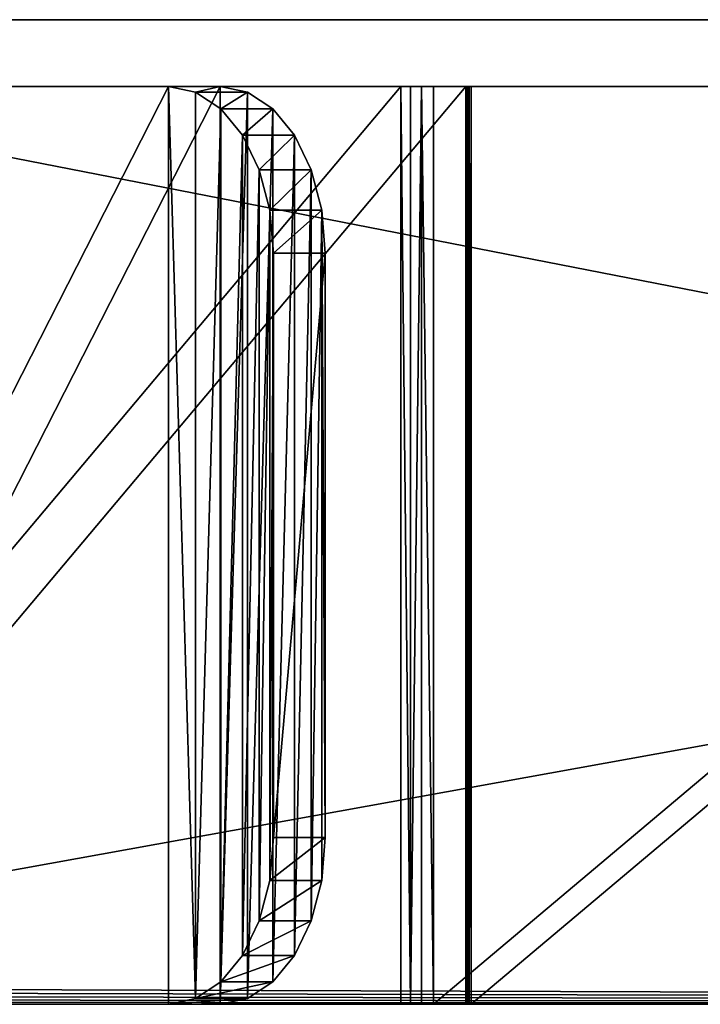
# Model space of a CAD drawing. Extents: x -49 to 1229, y -1056 to 1083.
# Tile 125 of 146: x 694 to 734, y 705 to 764. Entities that reach past the tile are written whole.
import ezdxf

# ---------------------------------------------------------------- set-up
doc = ezdxf.new("R2010")
doc.units = 0
doc.header["$LTSCALE"] = 25.4
doc.layers.get('0').update_dxf_attribs({"color": 13, "linetype": 'CONTINUOUS'})
doc.layers.add('STEEL', color=32, linetype='CONTINUOUS')
doc.layers.add('WOOD', color=32, linetype='CONTINUOUS')

# ---------------------------------------------------------------- blocks, each defined once
blk = doc.blocks.new('LVI293_01_03_03')
at = {"color": 0}
for p, q in [((386.747, 91.052, -57.539), (358.72, 56.442, -57.539)), ((358.72, 56.442, -2.539), (386.747, 91.052, -2.539)), ((386.747, 91.052, -57.539), (358.72, 56.442, -57.539)), ((358.72, 56.442, -2.539), (386.747, 91.052, -2.539)), ((361.829, 53.924, -57.539), (389.855, 88.535, -57.539)), ((389.855, 88.535, -2.539), (361.829, 53.924, -2.539)), ((361.829, 53.924, -57.539), (389.855, 88.535, -57.539)), ((389.855, 88.535, -2.539), (361.829, 53.924, -2.539)), ((358.72, 56.442, -57.539), (357.091, 54.43, -57.199)), ((357.091, 54.43, -2.88), (358.72, 56.442, -2.539)), ((358.72, 56.442, -57.539), (357.091, 54.43, -57.199)), ((357.091, 54.43, -2.88), (358.72, 56.442, -2.539)), ((358.72, 56.442, -57.539), (361.829, 53.924, -57.539)), ((361.829, 53.924, -2.539), (358.72, 56.442, -2.539)), ((358.72, 56.442, -2.539), (360.2, 51.913, -2.88)), ((358.72, 56.442, -2.539), (360.2, 51.913, -2.88)), ((358.72, 56.442, -57.539), (361.829, 53.924, -57.539)), ((361.829, 53.924, -2.539), (358.72, 56.442, -2.539)), ((357.091, 54.43, -57.199), (355.574, 52.556, -56.2)), ((355.574, 52.556, -3.879), (357.091, 54.43, -2.88)), ((357.091, 54.43, -57.199), (355.574, 52.556, -56.2)), ((355.574, 52.556, -3.879), (357.091, 54.43, -2.88)), ((357.091, 54.43, -57.199), (360.2, 51.913, -57.199)), ((357.091, 54.43, -57.199), (360.2, 51.913, -57.199)), ((357.091, 54.43, -57.199), (361.829, 53.924, -57.539)), ((357.091, 54.43, -57.199), (361.829, 53.924, -57.539)), ((357.091, 54.43, -2.88), (360.2, 51.913, -2.88)), ((357.091, 54.43, -2.88), (360.2, 51.913, -2.88)), ((357.091, 54.43, -2.88), (358.682, 50.039, -3.879)), ((357.091, 54.43, -2.88), (358.682, 50.039, -3.879)), ((360.2, 51.913, -57.199), (361.829, 53.924, -57.539)), ((361.829, 53.924, -2.539), (360.2, 51.913, -2.88)), ((360.2, 51.913, -57.199), (361.829, 53.924, -57.539)), ((361.829, 53.924, -2.539), (360.2, 51.913, -2.88)), ((355.574, 52.556, -56.2), (354.27, 50.947, -54.61)), ((354.27, 50.947, -5.468), (355.574, 52.556, -3.879)), ((355.574, 52.556, -56.2), (354.27, 50.947, -54.61)), ((354.27, 50.947, -5.468), (355.574, 52.556, -3.879)), ((355.574, 52.556, -56.2), (358.682, 50.039, -56.2)), ((355.574, 52.556, -56.2), (358.682, 50.039, -56.2)), ((355.574, 52.556, -56.2), (360.2, 51.913, -57.199)), ((355.574, 52.556, -56.2), (360.2, 51.913, -57.199)), ((355.574, 52.556, -3.879), (358.682, 50.039, -3.879)), ((355.574, 52.556, -3.879), (358.682, 50.039, -3.879)), ((355.574, 52.556, -3.879), (357.379, 48.429, -5.468)), ((355.574, 52.556, -3.879), (357.379, 48.429, -5.468)), ((358.682, 50.039, -56.2), (360.2, 51.913, -57.199)), ((360.2, 51.913, -2.88), (358.682, 50.039, -3.879)), ((358.682, 50.039, -56.2), (360.2, 51.913, -57.199)), ((360.2, 51.913, -2.88), (358.682, 50.039, -3.879)), ((354.27, 50.947, -54.61), (353.27, 49.711, -52.539)), ((353.27, 49.711, -7.539), (354.27, 50.947, -5.468)), ((354.27, 50.947, -54.61), (353.27, 49.711, -52.539)), ((353.27, 49.711, -7.539), (354.27, 50.947, -5.468)), ((354.27, 50.947, -54.61), (357.379, 48.429, -54.61)), ((354.27, 50.947, -54.61), (357.379, 48.429, -54.61)), ((354.27, 50.947, -54.61), (358.682, 50.039, -56.2)), ((354.27, 50.947, -54.61), (358.682, 50.039, -56.2)), ((354.27, 50.947, -5.468), (357.379, 48.429, -5.468)), ((354.27, 50.947, -5.468), (357.379, 48.429, -5.468)), ((354.27, 50.947, -5.468), (356.379, 47.194, -7.539)), ((354.27, 50.947, -5.468), (356.379, 47.194, -7.539)), ((353.27, 49.711, -52.539), (352.641, 48.935, -50.127)), ((352.641, 48.935, -9.951), (353.27, 49.711, -7.539)), ((353.27, 49.711, -52.539), (352.641, 48.935, -50.127)), ((352.641, 48.935, -9.951), (353.27, 49.711, -7.539)), ((353.27, 49.711, -52.539), (356.379, 47.194, -52.539)), ((353.27, 49.711, -52.539), (356.379, 47.194, -52.539)), ((353.27, 49.711, -52.539), (357.379, 48.429, -54.61)), ((353.27, 49.711, -52.539), (357.379, 48.429, -54.61)), ((353.27, 49.711, -7.539), (356.379, 47.194, -7.539)), ((353.27, 49.711, -7.539), (356.379, 47.194, -7.539)), ((353.27, 49.711, -7.539), (355.75, 46.418, -9.951)), ((353.27, 49.711, -7.539), (355.75, 46.418, -9.951)), ((357.379, 48.429, -54.61), (358.682, 50.039, -56.2)), ((358.682, 50.039, -3.879), (357.379, 48.429, -5.468)), ((357.379, 48.429, -54.61), (358.682, 50.039, -56.2)), ((358.682, 50.039, -3.879), (357.379, 48.429, -5.468)), ((352.641, 48.935, -50.127), (352.427, 48.67, -47.539)), ((352.427, 48.67, -12.539), (352.641, 48.935, -9.951)), ((352.641, 48.935, -50.127), (352.427, 48.67, -47.539)), ((352.427, 48.67, -12.539), (352.641, 48.935, -9.951)), ((352.427, 48.67, -47.539), (352.427, 48.67, -12.539)), ((355.535, 46.153, -47.539), (352.427, 48.67, -47.539)), ((352.427, 48.67, -47.539), (355.75, 46.418, -50.127)), ((352.427, 48.67, -47.539), (355.75, 46.418, -50.127)), ((352.427, 48.67, -12.539), (355.535, 46.153, -12.539)), ((352.427, 48.67, -47.539), (352.427, 48.67, -12.539)), ((355.535, 46.153, -47.539), (352.427, 48.67, -47.539)), ((352.427, 48.67, -12.539), (355.535, 46.153, -12.539)), ((352.641, 48.935, -50.127), (355.75, 46.418, -50.127)), ((352.641, 48.935, -50.127), (355.75, 46.418, -50.127)), ((352.641, 48.935, -50.127), (356.379, 47.194, -52.539)), ((352.641, 48.935, -50.127), (356.379, 47.194, -52.539)), ((352.641, 48.935, -9.951), (355.75, 46.418, -9.951)), ((352.641, 48.935, -9.951), (355.75, 46.418, -9.951)), ((352.641, 48.935, -9.951), (355.535, 46.153, -12.539)), ((352.641, 48.935, -9.951), (355.535, 46.153, -12.539)), ((356.379, 47.194, -52.539), (357.379, 48.429, -54.61)), ((357.379, 48.429, -5.468), (356.379, 47.194, -7.539)), ((356.379, 47.194, -52.539), (357.379, 48.429, -54.61)), ((357.379, 48.429, -5.468), (356.379, 47.194, -7.539)), ((355.75, 46.418, -50.127), (356.379, 47.194, -52.539)), ((356.379, 47.194, -7.539), (355.75, 46.418, -9.951)), ((355.75, 46.418, -50.127), (356.379, 47.194, -52.539)), ((356.379, 47.194, -7.539), (355.75, 46.418, -9.951)), ((355.535, 46.153, -47.539), (355.75, 46.418, -50.127)), ((355.75, 46.418, -9.951), (355.535, 46.153, -12.539)), ((355.535, 46.153, -47.539), (355.75, 46.418, -50.127)), ((355.75, 46.418, -9.951), (355.535, 46.153, -12.539)), ((355.535, 46.153, -12.539), (355.535, 46.153, -47.539)), ((355.535, 46.153, -12.539), (355.535, 46.153, -47.539))]:
    blk.add_line(p, q, dxfattribs=at)
at = {"color": 254}
mesh = blk.add_polyface(dxfattribs=at)
corners = [(352.641, 48.935, -9.951), (352.427, 48.67, -47.539), (352.427, 48.67, -12.539), (352.641, 48.935, -50.127), (353.27, 49.711, -52.539), (353.27, 49.711, -7.539), (354.27, 50.947, -54.61), (354.27, 50.947, -5.468), (355.574, 52.556, -56.2), (355.574, 52.556, -3.879), (357.091, 54.43, -57.199), (357.091, 54.43, -2.88), (358.72, 56.442, -57.539), (358.72, 56.442, -2.539), (386.747, 91.052, -57.539), (386.747, 91.052, -2.539)]
mesh.append_faces([[corners[k] for k in face] for face in [(0, 1, 2), (14, 13, 15)]], dxfattribs={"vtx0": -1, "color": 254})
mesh.append_faces([[corners[k] for k in face] for face in [(1, 0, 3), (3, 0, 4), (4, 5, 6), (6, 7, 8), (8, 9, 10), (10, 11, 12), (12, 13, 14)]], dxfattribs={"vtx0": -1, "vtx1": -1, "color": 254})
mesh.append_faces([[corners[k] for k in face] for face in [(4, 0, 5), (6, 5, 7), (8, 7, 9), (10, 9, 11), (12, 11, 13)]], dxfattribs={"vtx0": -1, "vtx2": -1, "color": 254})
mesh = blk.add_polyface(dxfattribs=at)
corners = [(386.747, 91.052, -57.539), (361.829, 53.924, -57.539), (358.72, 56.442, -57.539), (389.855, 88.535, -57.539)]
mesh.append_faces([[corners[k] for k in face] for face in [(0, 1, 2), (1, 0, 3)]], dxfattribs={"vtx0": -1, "color": 254})
mesh = blk.add_polyface(dxfattribs=at)
corners = [(361.829, 53.924, -2.539), (386.747, 91.052, -2.539), (358.72, 56.442, -2.539), (389.855, 88.535, -2.539)]
mesh.append_faces([[corners[k] for k in face] for face in [(0, 1, 2), (1, 0, 3)]], dxfattribs={"vtx0": -1, "color": 254})
mesh = blk.add_polyface(dxfattribs=at)
corners = [(355.75, 46.418, -50.127), (355.535, 46.153, -12.539), (355.535, 46.153, -47.539), (355.75, 46.418, -9.951), (356.379, 47.194, -52.539), (356.379, 47.194, -7.539), (357.379, 48.429, -54.61), (357.379, 48.429, -5.468), (358.682, 50.039, -56.2), (358.682, 50.039, -3.879), (360.2, 51.913, -57.199), (360.2, 51.913, -2.88), (361.829, 53.924, -2.539), (361.829, 53.924, -57.539), (389.855, 88.535, -57.539), (389.855, 88.535, -2.539)]
mesh.append_faces([[corners[k] for k in face] for face in [(0, 1, 2), (12, 14, 15)]], dxfattribs={"vtx0": -1, "color": 254})
mesh.append_faces([[corners[k] for k in face] for face in [(1, 0, 3), (3, 4, 5), (5, 6, 7), (7, 8, 9), (9, 10, 11), (11, 10, 12)]], dxfattribs={"vtx0": -1, "vtx1": -1, "color": 254})
mesh.append_faces([[corners[k] for k in face] for face in [(3, 0, 4), (5, 4, 6), (7, 6, 8), (9, 8, 10), (12, 10, 13), (12, 13, 14)]], dxfattribs={"vtx0": -1, "vtx2": -1, "color": 254})
mesh = blk.add_polyface(dxfattribs=at)
corners = [(361.829, 53.924, -57.539), (357.091, 54.43, -57.199), (358.72, 56.442, -57.539)]
mesh.append_faces([[corners[k] for k in face] for face in [(0, 1, 2)]], dxfattribs={"color": 254})
mesh = blk.add_polyface(dxfattribs=at)
corners = [(360.2, 51.913, -2.88), (358.72, 56.442, -2.539), (357.091, 54.43, -2.88)]
mesh.append_faces([[corners[k] for k in face] for face in [(0, 1, 2)]], dxfattribs={"color": 254})
mesh = blk.add_polyface(dxfattribs=at)
corners = [(361.829, 53.924, -2.539), (358.72, 56.442, -2.539), (360.2, 51.913, -2.88)]
mesh.append_faces([[corners[k] for k in face] for face in [(0, 1, 2)]], dxfattribs={"color": 254})
mesh = blk.add_polyface(dxfattribs=at)
corners = [(360.2, 51.913, -57.199), (355.574, 52.556, -56.2), (357.091, 54.43, -57.199)]
mesh.append_faces([[corners[k] for k in face] for face in [(0, 1, 2)]], dxfattribs={"color": 254})
mesh = blk.add_polyface(dxfattribs=at)
corners = [(358.682, 50.039, -3.879), (357.091, 54.43, -2.88), (355.574, 52.556, -3.879)]
mesh.append_faces([[corners[k] for k in face] for face in [(0, 1, 2)]], dxfattribs={"color": 254})
mesh = blk.add_polyface(dxfattribs=at)
corners = [(361.829, 53.924, -57.539), (360.2, 51.913, -57.199), (357.091, 54.43, -57.199)]
mesh.append_faces([[corners[k] for k in face] for face in [(0, 1, 2)]], dxfattribs={"color": 254})
mesh = blk.add_polyface(dxfattribs=at)
corners = [(360.2, 51.913, -2.88), (357.091, 54.43, -2.88), (358.682, 50.039, -3.879)]
mesh.append_faces([[corners[k] for k in face] for face in [(0, 1, 2)]], dxfattribs={"color": 254})
mesh = blk.add_polyface(dxfattribs=at)
corners = [(358.682, 50.039, -56.2), (354.27, 50.947, -54.61), (355.574, 52.556, -56.2)]
mesh.append_faces([[corners[k] for k in face] for face in [(0, 1, 2)]], dxfattribs={"color": 254})
mesh = blk.add_polyface(dxfattribs=at)
corners = [(357.379, 48.429, -5.468), (355.574, 52.556, -3.879), (354.27, 50.947, -5.468)]
mesh.append_faces([[corners[k] for k in face] for face in [(0, 1, 2)]], dxfattribs={"color": 254})
mesh = blk.add_polyface(dxfattribs=at)
corners = [(360.2, 51.913, -57.199), (358.682, 50.039, -56.2), (355.574, 52.556, -56.2)]
mesh.append_faces([[corners[k] for k in face] for face in [(0, 1, 2)]], dxfattribs={"color": 254})
mesh = blk.add_polyface(dxfattribs=at)
corners = [(358.682, 50.039, -3.879), (355.574, 52.556, -3.879), (357.379, 48.429, -5.468)]
mesh.append_faces([[corners[k] for k in face] for face in [(0, 1, 2)]], dxfattribs={"color": 254})
mesh = blk.add_polyface(dxfattribs=at)
corners = [(353.27, 49.711, -52.539), (354.27, 50.947, -54.61), (357.379, 48.429, -54.61)]
mesh.append_faces([[corners[k] for k in face] for face in [(0, 1, 2)]], dxfattribs={"color": 254})
mesh = blk.add_polyface(dxfattribs=at)
corners = [(354.27, 50.947, -5.468), (353.27, 49.711, -7.539), (356.379, 47.194, -7.539)]
mesh.append_faces([[corners[k] for k in face] for face in [(0, 1, 2)]], dxfattribs={"color": 254})
mesh = blk.add_polyface(dxfattribs=at)
corners = [(358.682, 50.039, -56.2), (357.379, 48.429, -54.61), (354.27, 50.947, -54.61)]
mesh.append_faces([[corners[k] for k in face] for face in [(0, 1, 2)]], dxfattribs={"color": 254})
mesh = blk.add_polyface(dxfattribs=at)
corners = [(354.27, 50.947, -5.468), (356.379, 47.194, -7.539), (357.379, 48.429, -5.468)]
mesh.append_faces([[corners[k] for k in face] for face in [(0, 1, 2)]], dxfattribs={"color": 254})
mesh = blk.add_polyface(dxfattribs=at)
corners = [(352.641, 48.935, -50.127), (353.27, 49.711, -52.539), (356.379, 47.194, -52.539)]
mesh.append_faces([[corners[k] for k in face] for face in [(0, 1, 2)]], dxfattribs={"color": 254})
mesh = blk.add_polyface(dxfattribs=at)
corners = [(353.27, 49.711, -7.539), (352.641, 48.935, -9.951), (355.75, 46.418, -9.951)]
mesh.append_faces([[corners[k] for k in face] for face in [(0, 1, 2)]], dxfattribs={"color": 254})
mesh = blk.add_polyface(dxfattribs=at)
corners = [(356.379, 47.194, -52.539), (353.27, 49.711, -52.539), (357.379, 48.429, -54.61)]
mesh.append_faces([[corners[k] for k in face] for face in [(0, 1, 2)]], dxfattribs={"color": 254})
mesh = blk.add_polyface(dxfattribs=at)
corners = [(353.27, 49.711, -7.539), (355.75, 46.418, -9.951), (356.379, 47.194, -7.539)]
mesh.append_faces([[corners[k] for k in face] for face in [(0, 1, 2)]], dxfattribs={"color": 254})
mesh = blk.add_polyface(dxfattribs=at)
corners = [(352.427, 48.67, -47.539), (352.641, 48.935, -50.127), (355.75, 46.418, -50.127)]
mesh.append_faces([[corners[k] for k in face] for face in [(0, 1, 2)]], dxfattribs={"color": 254})
mesh = blk.add_polyface(dxfattribs=at)
corners = [(352.641, 48.935, -9.951), (352.427, 48.67, -12.539), (355.535, 46.153, -12.539)]
mesh.append_faces([[corners[k] for k in face] for face in [(0, 1, 2)]], dxfattribs={"color": 254})
mesh = blk.add_polyface(dxfattribs=at)
corners = [(355.535, 46.153, -47.539), (352.427, 48.67, -47.539), (355.75, 46.418, -50.127)]
mesh.append_faces([[corners[k] for k in face] for face in [(0, 1, 2)]], dxfattribs={"color": 254})
mesh = blk.add_polyface(dxfattribs=at)
corners = [(355.535, 46.153, -47.539), (352.427, 48.67, -12.539), (352.427, 48.67, -47.539), (355.535, 46.153, -12.539)]
mesh.append_faces([[corners[k] for k in face] for face in [(0, 1, 2), (1, 0, 3)]], dxfattribs={"vtx0": -1, "color": 254})
mesh = blk.add_polyface(dxfattribs=at)
corners = [(355.75, 46.418, -50.127), (352.641, 48.935, -50.127), (356.379, 47.194, -52.539)]
mesh.append_faces([[corners[k] for k in face] for face in [(0, 1, 2)]], dxfattribs={"color": 254})
mesh = blk.add_polyface(dxfattribs=at)
corners = [(352.641, 48.935, -9.951), (355.535, 46.153, -12.539), (355.75, 46.418, -9.951)]
mesh.append_faces([[corners[k] for k in face] for face in [(0, 1, 2)]], dxfattribs={"color": 254})
blk = doc.blocks.new('LVI293_01_03')
at = {"layer": 'STEEL', "color": 0}
blk.add_blockref('LVI293_01_03_03', (-483.65, -322.355, 1818.039), dxfattribs=at)
blk = doc.blocks.new('LVI293_01_01_03')
at = {"color": 252}
mesh = blk.add_polyface(dxfattribs=at)
corners = [(-4, -2.024, 14.99), (-4, -8.897, -33.222), (-4, -9.789, 16.012), (-4, -7.988, -28.305), (-4, 10.696, -31.759), (-4, 5.211, 11.993), (-4, 11.424, 7.225), (-4, -8.897, -1036.653), (-4, -2.024, -1084.864), (-4, -9.789, -1085.886), (-4, -7.988, -1041.569), (-4, 10.696, -1038.115), (-4, 5.211, -1081.867), (-4, 11.424, -1077.1), (-4, -19.015, -629.139), (-4, -20.289, -968.99), (-4, -20.946, -630.322), (-4, -14.289, -968.99), (-4, -16.868, -628.421), (-4, 23.415, -739.649), (-4, 32.862, -712.971), (-4, 48.068, -689.103), (-4, 68.253, -669.266), (-4, 92.384, -654.479), (-4, 203.822, -597.707), (-4, 359.105, -544.698), (-4, -14.289, -990.99), (-4, 20.211, -767.768), (-4, 9.787, -1033.199), (-4, 16.192, -1070.886), (-4, 19.189, -1063.651), (-4, 20.211, -1055.886), (-4, 119.222, -645.499), (-4, 208.822, -597.707), (-4, 208.822, -616.707), (-4, -20.946, -439.552), (-4, -20.289, -100.884), (-4, -19.015, -440.735), (-4, -20.289, -78.884), (-4, -14.289, -100.884), (-4, -16.868, -441.453), (-4, 23.415, -330.225), (-4, 32.862, -356.903), (-4, 48.068, -380.772), (-4, 68.253, -400.608), (-4, 92.384, -415.395), (-4, 203.822, -472.167), (-4, 359.105, -525.176), (-4, -14.289, -78.884), (-4, 20.211, -302.107), (-4, 9.787, -36.676), (-4, 16.192, 1.012), (-4, 19.189, -6.223), (-4, 20.211, -13.988), (-4, 119.222, -424.375), (-4, 203.822, -453.167), (-4, 208.822, -472.167), (-4, -24.789, 15.012), (-4, -24.533, -433.921), (-4, -24.789, -431.672), (-4, -24.755, 15.271), (-4, -24.655, 15.512), (-4, -24.496, 15.719), (-4, -23.777, -436.056), (-4, -24.289, 15.878), (-4, -24.048, 15.978), (-4, -23.789, 16.012), (-4, -22.56, -437.965), (-4, -24.533, -635.953), (-4, -24.789, -1084.886), (-4, -24.789, -638.202), (-4, -24.755, -1085.145), (-4, -24.655, -1085.386), (-4, -24.496, -1085.594), (-4, -23.777, -633.819), (-4, -24.289, -1085.752), (-4, -24.048, -1085.852), (-4, -23.789, -1085.886), (-4, -20.289, -990.99), (-4, -22.56, -631.909), (-4, 365.128, -518.049), (-4, 366.259, -531.334), (-4, 365.102, -529.172), (-4, 386.647, -522.623), (-4, 366.856, -533.711), (-4, 366.856, -536.163), (-4, 208.822, -453.167), (-4, 402.95, -484.683), (-4, 366.375, -512.18), (-4, 361.414, -525.998), (-4, 363.454, -527.358), (-4, 387.895, -516.754), (-4, 387.895, -553.12), (-4, 402.95, -585.191), (-4, 203.822, -616.707), (-4, 366.375, -557.694), (-4, 361.414, -543.876), (-4, 365.128, -551.826), (-4, 363.454, -542.517), (-4, 365.102, -540.702), (-4, 409.557, -486.894), (-4, 409.557, -582.98), (-4, 415.498, -579.34), (-4, 415.498, -490.535), (-4, 420.468, -574.456), (-4, 420.468, -495.419), (-4, 424.212, -568.579), (-4, 424.212, -501.295), (-4, 426.538, -562.011), (-4, 426.538, -507.863), (-4, 427.327, -555.088), (-4, 427.327, -514.786), (-4, 366.259, -538.541), (-4, 386.647, -547.252)]
mesh.append_faces([[corners[k] for k in face] for face in [(30, 27, 31), (49, 52, 53), (57, 58, 59), (68, 69, 70), (110, 109, 111)]], dxfattribs={"vtx0": -1, "color": 252})
mesh.append_faces([[corners[k] for k in face] for face in [(0, 1, 2), (1, 0, 3), (3, 0, 4), (8, 11, 12), (12, 11, 13), (14, 15, 16), (15, 14, 17), (19, 18, 20), (20, 18, 21), (21, 18, 22), (22, 18, 23), (17, 19, 26), (7, 27, 28), (28, 27, 11), (13, 27, 29), (29, 27, 30), (23, 24, 32), (24, 25, 33), (33, 25, 34), (35, 36, 37), (36, 35, 38), (37, 39, 40), (40, 46, 47), (41, 48, 49), (46, 54, 55), (58, 62, 63), (63, 38, 67), (67, 38, 35), (38, 2, 48), (69, 68, 71), (71, 68, 72), (72, 68, 73), (73, 74, 75), (75, 74, 76), (76, 74, 77), (77, 78, 9), (78, 16, 15), (81, 83, 84), (84, 83, 85), (86, 87, 56), (47, 88, 89), (89, 80, 90), (90, 80, 82), (88, 87, 91), (32, 34, 93), (34, 32, 94), (94, 32, 24), (95, 96, 97), (93, 100, 101), (101, 100, 102), (102, 103, 104), (104, 105, 106), (106, 107, 108), (108, 109, 110), (112, 97, 99), (97, 112, 113), (113, 91, 92)]], dxfattribs={"vtx0": -1, "vtx1": -1, "color": 252})
mesh.append_faces([[corners[k] for k in face] for face in [(17, 18, 19), (23, 18, 24), (26, 27, 7), (26, 7, 9), (11, 27, 13), (40, 39, 41), (40, 45, 46), (49, 48, 1), (1, 48, 2), (49, 4, 6), (63, 66, 38), (77, 74, 78), (56, 87, 88), (56, 88, 47), (91, 87, 92), (93, 34, 95), (95, 34, 25), (93, 92, 87), (113, 85, 83)]], dxfattribs={"vtx0": -1, "vtx1": -1, "vtx2": -1, "color": 252})
mesh.append_faces([[corners[k] for k in face] for face in [(4, 0, 5), (4, 5, 6), (7, 8, 9), (8, 7, 10), (8, 10, 11), (17, 14, 18), (24, 18, 25), (26, 19, 27), (37, 36, 39), (40, 41, 42), (40, 42, 43), (40, 43, 44), (40, 44, 45), (41, 39, 48), (49, 1, 50), (49, 50, 4), (49, 6, 51), (49, 51, 52), (46, 45, 54), (47, 46, 56), (58, 57, 60), (58, 60, 61), (58, 61, 62), (63, 62, 64), (63, 64, 65), (63, 65, 66), (38, 66, 2), (73, 68, 74), (78, 74, 79), (78, 79, 16), (9, 78, 26), (80, 81, 82), (81, 80, 83), (54, 86, 55), (86, 54, 87), (89, 88, 80), (95, 25, 96), (97, 96, 98), (97, 98, 99), (93, 95, 92), (93, 87, 100), (102, 100, 103), (104, 103, 105), (106, 105, 107), (108, 107, 109), (113, 112, 85), (113, 83, 91)]], dxfattribs={"vtx0": -1, "vtx2": -1, "color": 252})
mesh = blk.add_polyface(dxfattribs=at)
corners = [(0, -2.024, -1084.864), (0, -8.897, -1036.653), (0, -9.789, -1085.886), (0, -7.988, -1041.569), (0, 10.696, -1038.115), (0, 5.211, -1081.867), (0, 11.424, -1077.1), (0, -8.897, -33.222), (0, -2.024, 14.99), (0, -9.789, 16.012), (0, -7.988, -28.305), (0, 10.696, -31.759), (0, 5.211, 11.993), (0, 11.424, 7.225), (0, -19.015, -440.735), (0, -20.289, -100.884), (0, -20.946, -439.552), (0, -14.289, -100.884), (0, -16.868, -441.453), (0, 23.415, -330.225), (0, 32.862, -356.903), (0, 48.068, -380.772), (0, 68.253, -400.608), (0, 92.384, -415.395), (0, 203.822, -472.167), (0, 359.105, -525.176), (0, -14.289, -78.884), (0, 20.211, -302.107), (0, 9.787, -36.676), (0, 16.192, 1.012), (0, 19.189, -6.223), (0, 20.211, -13.988), (0, 119.222, -424.375), (0, 208.822, -472.167), (0, 208.822, -453.167), (0, -20.946, -630.322), (0, -20.289, -968.99), (0, -19.015, -629.139), (0, -20.289, -990.99), (0, -14.289, -968.99), (0, -16.868, -628.421), (0, 23.415, -739.649), (0, 32.862, -712.971), (0, 48.068, -689.103), (0, 68.253, -669.266), (0, 92.384, -654.479), (0, 203.822, -597.707), (0, 359.105, -544.698), (0, -14.289, -990.99), (0, 20.211, -767.768), (0, 9.787, -1033.199), (0, 16.192, -1070.886), (0, 19.189, -1063.651), (0, 20.211, -1055.886), (0, 119.222, -645.499), (0, 203.822, -616.707), (0, 208.822, -597.707), (0, -24.789, -1084.886), (0, -24.533, -635.953), (0, -24.789, -638.202), (0, -24.755, -1085.145), (0, -24.655, -1085.386), (0, -24.496, -1085.594), (0, -23.777, -633.819), (0, -24.289, -1085.752), (0, -24.048, -1085.852), (0, -23.789, -1085.886), (0, -22.56, -631.909), (0, -24.533, -433.921), (0, -24.789, 15.012), (0, -24.789, -431.672), (0, -24.755, 15.271), (0, -24.655, 15.512), (0, -24.496, 15.719), (0, -23.777, -436.056), (0, -24.289, 15.878), (0, -24.048, 15.978), (0, -23.789, 16.012), (0, -20.289, -78.884), (0, -22.56, -437.965), (0, 365.128, -551.826), (0, 366.259, -538.541), (0, 365.102, -540.702), (0, 386.647, -547.252), (0, 366.856, -536.163), (0, 366.856, -533.711), (0, 208.822, -616.707), (0, 402.95, -585.191), (0, 366.375, -557.694), (0, 361.414, -543.876), (0, 363.454, -542.517), (0, 387.895, -553.12), (0, 387.895, -516.754), (0, 402.95, -484.683), (0, 203.822, -453.167), (0, 366.375, -512.18), (0, 361.414, -525.998), (0, 365.128, -518.049), (0, 363.454, -527.358), (0, 365.102, -529.172), (0, 409.557, -582.98), (0, 409.557, -486.894), (0, 415.498, -579.34), (0, 415.498, -490.535), (0, 420.468, -574.456), (0, 420.468, -495.419), (0, 424.212, -568.579), (0, 424.212, -501.295), (0, 426.538, -562.011), (0, 426.538, -507.863), (0, 427.327, -555.088), (0, 427.327, -514.786), (0, 366.259, -531.334), (0, 386.647, -522.623)]
mesh.append_faces([[corners[k] for k in face] for face in [(30, 27, 31), (49, 52, 53), (57, 58, 59), (68, 69, 70), (109, 110, 111)]], dxfattribs={"vtx0": -1, "color": 252})
mesh.append_faces([[corners[k] for k in face] for face in [(0, 1, 2), (1, 0, 3), (3, 0, 4), (8, 11, 12), (12, 11, 13), (14, 15, 16), (15, 14, 17), (19, 18, 20), (20, 18, 21), (21, 18, 22), (22, 18, 23), (17, 19, 26), (7, 27, 28), (28, 27, 11), (13, 27, 29), (29, 27, 30), (23, 24, 32), (24, 25, 33), (33, 25, 34), (35, 36, 37), (36, 35, 38), (37, 39, 40), (40, 46, 47), (41, 48, 49), (46, 54, 55), (58, 62, 63), (63, 38, 67), (67, 38, 35), (38, 2, 48), (69, 68, 71), (71, 68, 72), (72, 68, 73), (73, 74, 75), (75, 74, 76), (76, 74, 77), (77, 78, 9), (78, 16, 15), (81, 83, 84), (84, 83, 85), (86, 87, 56), (47, 88, 89), (89, 80, 90), (90, 80, 82), (88, 87, 91), (32, 34, 93), (34, 32, 94), (94, 32, 24), (95, 96, 97), (93, 100, 101), (101, 102, 103), (103, 104, 105), (105, 106, 107), (107, 108, 109), (112, 97, 99), (97, 112, 113), (113, 91, 92)]], dxfattribs={"vtx0": -1, "vtx1": -1, "color": 252})
mesh.append_faces([[corners[k] for k in face] for face in [(17, 18, 19), (23, 18, 24), (26, 27, 7), (26, 7, 9), (11, 27, 13), (40, 39, 41), (40, 45, 46), (49, 48, 1), (1, 48, 2), (49, 4, 6), (63, 66, 38), (77, 74, 78), (56, 87, 88), (56, 88, 47), (91, 87, 92), (93, 34, 95), (95, 34, 25), (93, 92, 87), (113, 85, 83)]], dxfattribs={"vtx0": -1, "vtx1": -1, "vtx2": -1, "color": 252})
mesh.append_faces([[corners[k] for k in face] for face in [(4, 0, 5), (4, 5, 6), (7, 8, 9), (8, 7, 10), (8, 10, 11), (17, 14, 18), (24, 18, 25), (26, 19, 27), (37, 36, 39), (40, 41, 42), (40, 42, 43), (40, 43, 44), (40, 44, 45), (41, 39, 48), (49, 1, 50), (49, 50, 4), (49, 6, 51), (49, 51, 52), (46, 45, 54), (47, 46, 56), (58, 57, 60), (58, 60, 61), (58, 61, 62), (63, 62, 64), (63, 64, 65), (63, 65, 66), (38, 66, 2), (73, 68, 74), (78, 74, 79), (78, 79, 16), (9, 78, 26), (80, 81, 82), (81, 80, 83), (54, 86, 55), (86, 54, 87), (89, 88, 80), (95, 25, 96), (97, 96, 98), (97, 98, 99), (93, 95, 92), (93, 87, 100), (101, 100, 102), (103, 102, 104), (105, 104, 106), (107, 106, 108), (109, 108, 110), (113, 112, 85), (113, 83, 91)]], dxfattribs={"vtx0": -1, "vtx2": -1, "color": 252})
blk = doc.blocks.new('LVI293_01_01_07')
at = {"color": 0}
for p, q in [((386.399, 90.778, -53.539), (340.154, 33.67, -53.539)), ((386.399, 90.778, -53.539), (340.154, 33.67, -53.539)), ((344.04, 30.523, -53.539), (390.285, 87.631, -53.539)), ((344.04, 30.523, -53.539), (390.285, 87.631, -53.539)), ((340.059, 33.567, -53.539), (340.154, 33.67, -53.539)), ((340.154, 33.67, -53.539), (340.059, 33.567, 1.461)), ((340.154, 33.67, -53.539), (340.059, 33.567, 1.461)), ((340.059, 33.567, -53.539), (340.154, 33.67, -53.539)), ((340.154, 33.67, -53.539), (340.154, 33.67, 1.461)), ((344.04, 30.523, -53.539), (340.154, 33.67, -53.539)), ((344.04, 30.523, -53.539), (340.154, 33.67, -53.539)), ((340.154, 33.67, -53.539), (340.154, 33.67, 1.461)), ((339.831, 33.408, -53.539), (274.478, 0.109, -53.539)), ((339.831, 33.408, -53.539), (274.478, 0.109, -53.539)), ((339.831, 33.408, -53.539), (339.95, 33.48, -53.539)), ((339.831, 33.408, 1.461), (339.95, 33.48, -53.539)), ((339.831, 33.408, -53.539), (339.95, 33.48, -53.539)), ((339.831, 33.408, 1.461), (339.95, 33.48, -53.539)), ((339.831, 33.408, 1.461), (339.831, 33.408, -53.539)), ((339.831, 33.408, -53.539), (342.101, 28.953, -53.539)), ((339.831, 33.408, -53.539), (342.101, 28.953, -53.539)), ((339.831, 33.408, 1.461), (339.831, 33.408, -53.539)), ((339.95, 33.48, -53.539), (340.059, 33.567, -53.539)), ((340.059, 33.567, 1.461), (339.95, 33.48, -53.539)), ((339.95, 33.48, -53.539), (340.059, 33.567, -53.539)), ((340.059, 33.567, 1.461), (339.95, 33.48, -53.539)), ((339.95, 33.48, 1.461), (339.95, 33.48, -53.539)), ((339.95, 33.48, 1.461), (339.95, 33.48, -53.539)), ((340.059, 33.567, -53.539), (340.059, 33.567, 1.461)), ((340.059, 33.567, -53.539), (340.059, 33.567, 1.461)), ((344.04, 30.523, -53.539), (343.469, 29.911, -53.539)), ((344.04, 30.523, 1.461), (343.469, 29.911, -53.539)), ((344.04, 30.523, -53.539), (343.469, 29.911, -53.539)), ((344.04, 30.523, 1.461), (343.469, 29.911, -53.539)), ((344.04, 30.523, 1.461), (344.04, 30.523, -53.539)), ((344.04, 30.523, 1.461), (344.04, 30.523, -53.539)), ((343.469, 29.911, -53.539), (342.818, 29.384, -53.539)), ((343.469, 29.911, -53.539), (342.818, 29.384, -53.539)), ((343.469, 29.911, -53.539), (342.818, 29.384, 1.461)), ((343.469, 29.911, -53.539), (342.818, 29.384, 1.461)), ((343.469, 29.911, 1.461), (343.469, 29.911, -53.539)), ((343.469, 29.911, 1.461), (343.469, 29.911, -53.539)), ((276.748, -4.346, -53.539), (342.101, 28.953, -53.539)), ((276.748, -4.346, -53.539), (342.101, 28.953, -53.539)), ((342.818, 29.384, -53.539), (342.101, 28.953, -53.539)), ((342.101, 28.953, -53.539), (342.818, 29.384, 1.461)), ((342.101, 28.953, -53.539), (342.818, 29.384, 1.461)), ((342.818, 29.384, -53.539), (342.101, 28.953, -53.539)), ((342.101, 28.953, -53.539), (342.101, 28.953, 1.461)), ((342.101, 28.953, -53.539), (342.101, 28.953, 1.461)), ((342.818, 29.384, -53.539), (342.818, 29.384, 1.461)), ((342.818, 29.384, -53.539), (342.818, 29.384, 1.461))]:
    blk.add_line(p, q, dxfattribs=at)
at = {"color": 252}
mesh = blk.add_polyface(dxfattribs=at)
corners = [(340.154, 33.67, 1.461), (386.399, 90.778, -53.539), (340.154, 33.67, -53.539), (386.399, 90.778, 1.461)]
mesh.append_faces([[corners[k] for k in face] for face in [(0, 1, 2), (1, 0, 3)]], dxfattribs={"vtx0": -1, "color": 252})
mesh = blk.add_polyface(dxfattribs=at)
corners = [(386.399, 90.778, -53.539), (344.04, 30.523, -53.539), (340.154, 33.67, -53.539), (390.285, 87.631, -53.539)]
mesh.append_faces([[corners[k] for k in face] for face in [(0, 1, 2), (1, 0, 3)]], dxfattribs={"vtx0": -1, "color": 252})
mesh = blk.add_polyface(dxfattribs=at)
corners = [(390.285, 87.631, -53.539), (344.04, 30.523, 1.461), (344.04, 30.523, -53.539), (390.285, 87.631, 1.461)]
mesh.append_faces([[corners[k] for k in face] for face in [(0, 1, 2), (1, 0, 3)]], dxfattribs={"vtx0": -1, "color": 252})
mesh = blk.add_polyface(dxfattribs=at)
corners = [(339.95, 33.48, -53.539), (342.101, 28.953, -53.539), (339.831, 33.408, -53.539), (340.059, 33.567, -53.539), (340.154, 33.67, -53.539), (344.04, 30.523, -53.539), (342.818, 29.384, -53.539), (343.469, 29.911, -53.539)]
mesh.append_faces([[corners[k] for k in face] for face in [(0, 1, 2), (6, 5, 7)]], dxfattribs={"vtx0": -1, "color": 252})
mesh.append_faces([[corners[k] for k in face] for face in [(1, 5, 6)]], dxfattribs={"vtx0": -1, "vtx1": -1, "color": 252})
mesh.append_faces([[corners[k] for k in face] for face in [(1, 0, 3), (1, 3, 4), (1, 4, 5)]], dxfattribs={"vtx0": -1, "vtx2": -1, "color": 252})
mesh = blk.add_polyface(dxfattribs=at)
corners = [(340.154, 33.67, 1.461), (340.154, 33.67, -53.539), (340.059, 33.567, 1.461)]
mesh.append_faces([[corners[k] for k in face] for face in [(0, 1, 2)]], dxfattribs={"color": 252})
mesh = blk.add_polyface(dxfattribs=at)
corners = [(340.154, 33.67, -53.539), (340.059, 33.567, -53.539), (340.059, 33.567, 1.461)]
mesh.append_faces([[corners[k] for k in face] for face in [(0, 1, 2)]], dxfattribs={"color": 252})
mesh = blk.add_polyface(dxfattribs=at)
corners = [(274.478, 0.109, 1.461), (339.831, 33.408, -53.539), (274.478, 0.109, -53.539), (339.831, 33.408, 1.461)]
mesh.append_faces([[corners[k] for k in face] for face in [(0, 1, 2), (1, 0, 3)]], dxfattribs={"vtx0": -1, "color": 252})
mesh = blk.add_polyface(dxfattribs=at)
corners = [(339.831, 33.408, -53.539), (276.748, -4.346, -53.539), (274.478, 0.109, -53.539), (342.101, 28.953, -53.539)]
mesh.append_faces([[corners[k] for k in face] for face in [(0, 1, 2), (1, 0, 3)]], dxfattribs={"vtx0": -1, "color": 252})
mesh = blk.add_polyface(dxfattribs=at)
corners = [(339.831, 33.408, 1.461), (339.95, 33.48, -53.539), (339.831, 33.408, -53.539)]
mesh.append_faces([[corners[k] for k in face] for face in [(0, 1, 2)]], dxfattribs={"color": 252})
mesh = blk.add_polyface(dxfattribs=at)
corners = [(339.95, 33.48, 1.461), (339.95, 33.48, -53.539), (339.831, 33.408, 1.461)]
mesh.append_faces([[corners[k] for k in face] for face in [(0, 1, 2)]], dxfattribs={"color": 252})
mesh = blk.add_polyface(dxfattribs=at)
corners = [(340.059, 33.567, 1.461), (339.95, 33.48, -53.539), (339.95, 33.48, 1.461)]
mesh.append_faces([[corners[k] for k in face] for face in [(0, 1, 2)]], dxfattribs={"color": 252})
mesh = blk.add_polyface(dxfattribs=at)
corners = [(340.059, 33.567, 1.461), (340.059, 33.567, -53.539), (339.95, 33.48, -53.539)]
mesh.append_faces([[corners[k] for k in face] for face in [(0, 1, 2)]], dxfattribs={"color": 252})
mesh = blk.add_polyface(dxfattribs=at)
corners = [(344.04, 30.523, 1.461), (343.469, 29.911, -53.539), (344.04, 30.523, -53.539)]
mesh.append_faces([[corners[k] for k in face] for face in [(0, 1, 2)]], dxfattribs={"color": 252})
mesh = blk.add_polyface(dxfattribs=at)
corners = [(344.04, 30.523, 1.461), (343.469, 29.911, 1.461), (343.469, 29.911, -53.539)]
mesh.append_faces([[corners[k] for k in face] for face in [(0, 1, 2)]], dxfattribs={"color": 252})
mesh = blk.add_polyface(dxfattribs=at)
corners = [(342.818, 29.384, 1.461), (342.818, 29.384, -53.539), (343.469, 29.911, -53.539)]
mesh.append_faces([[corners[k] for k in face] for face in [(0, 1, 2)]], dxfattribs={"color": 252})
mesh = blk.add_polyface(dxfattribs=at)
corners = [(342.818, 29.384, 1.461), (343.469, 29.911, -53.539), (343.469, 29.911, 1.461)]
mesh.append_faces([[corners[k] for k in face] for face in [(0, 1, 2)]], dxfattribs={"color": 252})
mesh = blk.add_polyface(dxfattribs=at)
corners = [(342.101, 28.953, -53.539), (276.748, -4.346, 1.461), (276.748, -4.346, -53.539), (342.101, 28.953, 1.461)]
mesh.append_faces([[corners[k] for k in face] for face in [(0, 1, 2), (1, 0, 3)]], dxfattribs={"vtx0": -1, "color": 252})
mesh = blk.add_polyface(dxfattribs=at)
corners = [(342.101, 28.953, 1.461), (342.101, 28.953, -53.539), (342.818, 29.384, 1.461)]
mesh.append_faces([[corners[k] for k in face] for face in [(0, 1, 2)]], dxfattribs={"color": 252})
mesh = blk.add_polyface(dxfattribs=at)
corners = [(342.818, 29.384, 1.461), (342.101, 28.953, -53.539), (342.818, 29.384, -53.539)]
mesh.append_faces([[corners[k] for k in face] for face in [(0, 1, 2)]], dxfattribs={"color": 252})
blk = doc.blocks.new('LVI293_01_01_08')
at = {"color": 0}
for p, q in [((-8.469, -17.305, 55), (289.342, -11.421, 55)), ((-8.469, -17.305, 55), (289.342, -11.421, 55)), ((7.528, -16.989), (289.342, -11.421)), ((7.528, -16.989), (289.342, -11.421)), ((289.421, -15.42, 55), (-8.39, -21.304, 55)), ((289.421, -15.42, 55), (-8.39, -21.304, 55)), ((289.421, -15.42), (7.607, -20.988)), ((289.421, -15.42), (7.607, -20.988))]:
    blk.add_line(p, q, dxfattribs=at)
at = {"color": 252}
mesh = blk.add_polyface(dxfattribs=at)
corners = [(-8.727, -17.31, -3.966), (6.528, -17.008, -4), (-8.469, -17.305, -4), (6.787, -17.003, -3.966), (7.028, -16.999, -3.866), (-8.968, -17.315, -3.866), (7.235, -16.994, -3.707), (-9.176, -17.319, -3.707), (7.394, -16.991, -3.5), (-9.334, -17.322, -3.5), (7.494, -16.989, -3.259), (-9.434, -17.324, -3.259), (7.528, -16.989, -3), (-9.468, -17.324, -3), (-9.468, -17.324, 54), (7.528, -16.989), (289.342, -11.421), (289.342, -11.421, 55), (-9.434, -17.324, 54.259), (-9.334, -17.322, 54.5), (-9.176, -17.319, 54.707), (-8.968, -17.315, 54.866), (-8.727, -17.31, 54.966), (-8.469, -17.305, 55)]
mesh.append_faces([[corners[k] for k in face] for face in [(0, 1, 2), (17, 22, 23)]], dxfattribs={"vtx0": -1, "color": 252})
mesh.append_faces([[corners[k] for k in face] for face in [(1, 0, 3), (3, 0, 4), (4, 5, 6), (6, 7, 8), (8, 9, 10), (10, 11, 12), (12, 14, 15), (15, 14, 16), (16, 14, 17)]], dxfattribs={"vtx0": -1, "vtx1": -1, "color": 252})
mesh.append_faces([[corners[k] for k in face] for face in [(4, 0, 5), (6, 5, 7), (8, 7, 9), (10, 9, 11), (12, 11, 13), (12, 13, 14), (17, 14, 18), (17, 18, 19), (17, 19, 20), (17, 20, 21), (17, 21, 22)]], dxfattribs={"vtx0": -1, "vtx2": -1, "color": 252})
mesh = blk.add_polyface(dxfattribs=at)
corners = [(-8.39, -21.304, 55), (289.342, -11.421, 55), (-8.469, -17.305, 55), (289.421, -15.42, 55)]
mesh.append_faces([[corners[k] for k in face] for face in [(0, 1, 2), (1, 0, 3)]], dxfattribs={"vtx0": -1, "color": 252})
mesh = blk.add_polyface(dxfattribs=at)
corners = [(289.342, -11.421), (7.607, -20.988), (7.528, -16.989), (289.421, -15.42)]
mesh.append_faces([[corners[k] for k in face] for face in [(0, 1, 2), (1, 0, 3)]], dxfattribs={"vtx0": -1, "color": 252})
mesh = blk.add_polyface(dxfattribs=at)
corners = [(289.421, -15.42, 55), (7.607, -20.988), (289.421, -15.42), (-9.389, -21.324, 54), (-9.355, -21.323, 54.259), (-9.255, -21.321, 54.5), (-9.097, -21.318, 54.707), (-8.889, -21.314, 54.866), (-8.648, -21.309, 54.966), (-8.39, -21.304, 55), (6.866, -21.003, -3.966), (-8.39, -21.304, -4), (6.607, -21.008, -4), (-8.648, -21.309, -3.966), (7.107, -20.998, -3.866), (-8.889, -21.314, -3.866), (7.314, -20.994, -3.707), (-9.097, -21.318, -3.707), (7.473, -20.991, -3.5), (-9.255, -21.321, -3.5), (7.573, -20.989, -3.259), (-9.355, -21.323, -3.259), (7.607, -20.988, -3), (-9.389, -21.324, -3)]
mesh.append_faces([[corners[k] for k in face] for face in [(0, 1, 2), (8, 0, 9), (10, 11, 12)]], dxfattribs={"vtx0": -1, "color": 252})
mesh.append_faces([[corners[k] for k in face] for face in [(3, 0, 4), (4, 0, 5), (5, 0, 6), (6, 0, 7), (7, 0, 8), (11, 10, 13), (13, 14, 15), (15, 16, 17), (17, 18, 19), (19, 20, 21), (21, 22, 23), (23, 22, 3)]], dxfattribs={"vtx0": -1, "vtx1": -1, "color": 252})
mesh.append_faces([[corners[k] for k in face] for face in [(1, 0, 3)]], dxfattribs={"vtx0": -1, "vtx1": -1, "vtx2": -1, "color": 252})
mesh.append_faces([[corners[k] for k in face] for face in [(13, 10, 14), (15, 14, 16), (17, 16, 18), (19, 18, 20), (21, 20, 22), (3, 22, 1)]], dxfattribs={"vtx0": -1, "vtx2": -1, "color": 252})
blk = doc.blocks.new('LVI293_01_01')
at = {"color": 0}
blk.add_blockref('LVI293_01_01_03', (-342.668, 433.909, 366.284), dxfattribs=at)
at = {"color": 0, "extrusion": (-1, 2.99569e-16, -1.70112e-16), "rotation": 90.0000000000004}
blk.add_blockref('LVI293_01_01_07', (-419.12, -639.134, 341.208), dxfattribs=at)
at = {"color": 0, "extrusion": (1, 5.21385e-32, 1.28737e-45), "rotation": 268.8681578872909}
blk.add_blockref('LVI293_01_01_08', (659.366, -242.713, -342.668), dxfattribs=at)

msp = doc.modelspace()

# ---------------------------------------------------------------- block references
at = {"layer": 'STEEL', "color": 0, "extrusion": (-1, -2.43555e-15, -1.04361e-14)}
msp.add_blockref('LVI293_01_01', (-417.11, -83.781, -421.386), dxfattribs=at)
at = {"layer": 'WOOD', "color": 0, "extrusion": (-1.96371e-15, 1, -2.57862e-15), "rotation": 359.9999999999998}
msp.add_blockref('LVI293_01_03', (-580.72, 660.182, -1055.719), dxfattribs=at)

doc.saveas('drawing.dxf')
